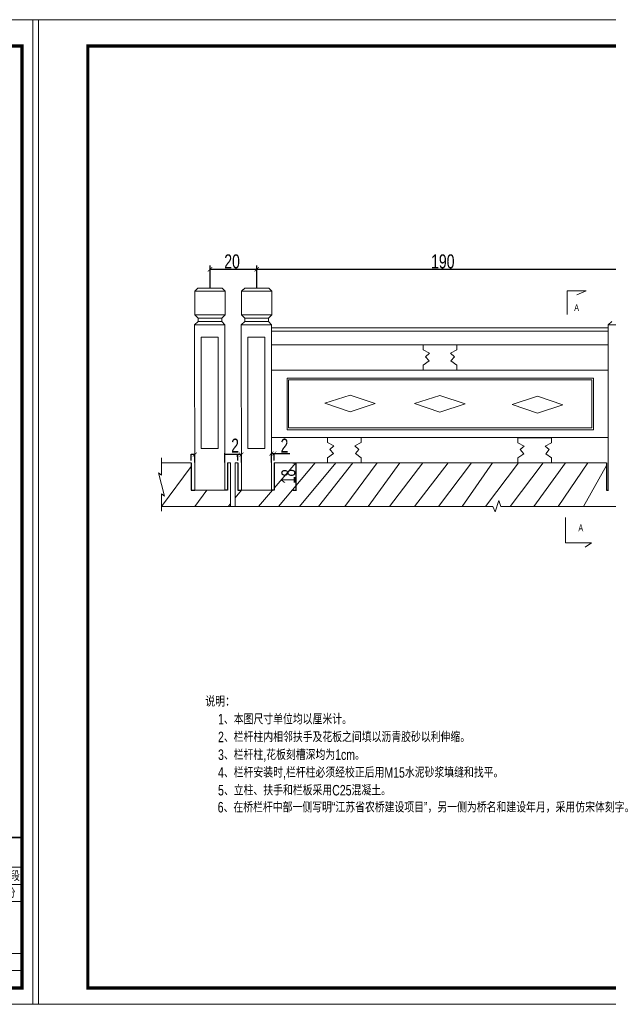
# Model space of a CAD drawing. Header units: inches. Extents: x 458935 to 468251, y 259207 to 260536.
# Tile 3 of 16: x 460406 to 461036, y 259207 to 260262. Entities that reach past the tile are written whole.
import ezdxf

# ---------------------------------------------------------------- set-up
doc = ezdxf.new("R2010")
doc.units = ezdxf.units.IN
doc.header["$MEASUREMENT"] = 0
doc.layers.get('0').update_dxf_attribs({"lineweight": 15})
for name, color, linetype in [('1', 7, 'Continuous'), ('LOCKUP', 7, 'Continuous'), ('PUB_TEXT', 7, 'Continuous')]:
    doc.layers.add(name, color=color, linetype=linetype)
doc.layers.add('BM1', color=7, linetype='Continuous', lineweight=15)
doc.layers.add('细实线', color=4, linetype='Continuous', lineweight=25)
doc.styles.add('HZTXT', font='hztxt_e.shx', dxfattribs={"width": 0.75, "bigfont": 'hztxt.shx'})
doc.styles.get("Standard").update_dxf_attribs({"font": 'hztxt_e.shx', "width": 0.7, "bigfont": 'hztxt.shx'})
doc.styles.add('图框', font='SIMFANG.TTF', dxfattribs={"width": 0.8, "height": 4})
doc.styles.add('样式 1', font='hztxt_e.shx', dxfattribs={"bigfont": 'hztxt.shx'})
doc.dimstyles.new('ISO-100', dxfattribs={"dimscale": 5, "dimtxt": 10, "dimasz": 2, "dimexe": 1.25, "dimexo": 0.625, "dimtad": 1, "dimdsep": 46, "dimtxsty": 'Standard', "dimblk": 'ARCHTICK', "dimcen": 2.5, "dimclrd": 256, "dimadec": 0, "dimazin": 0, "dimtfac": 1, "dimtix": 1, "dimtmove": 0, "dimatfit": 3, "dimfxl": 6, "dimfxlon": 1, "dimarcsym": 0})

# ---------------------------------------------------------------- blocks, each defined once
blk = doc.blocks.new('123123')
at = {"layer": 'BM1', "linetype": 'Continuous'}
for p, q in [((0, 3000.3), (-4242.8, 3000.3)), ((-4242.8, 3000.3), (-4242.8, 0)), ((-4242.8, 3000.3), (-4242.8, 0)), ((-4242.8, 3000.3), (-4242.8, 0)), ((0, 3000.3), (0, 0)), ((-4242.8, 0), (0, 0))]:
    blk.add_line(p, q, dxfattribs=at)
at = {"layer": 'BM1', "color": 0, "linetype": 'Continuous'}
for p, q in [((0, 2970), (0, 0)), ((0, 2970), (0, 0)), ((0, 2970), (0, 0)), ((0, 2970), (0, 0)), ((0, 2970), (0, 0)), ((-964.6, 508.1), (-50, 508.1)), ((-964.6, 418), (-50, 418)), ((-260.3, 365.4), (-50, 365.4)), ((-964.6, 312.8), (-50, 312.8)), ((-964.6, 155.1), (-50, 155.1)), ((-964.6, 102.6), (-50, 102.6))]:
    blk.add_line(p, q, dxfattribs=at)
at = {"layer": 'BM1', "color": 0, "linetype": 'Continuous', "const_width": 10}
blk.add_lwpolyline([(-4075, 50), (-4075, 2920), (-50, 2920), (-50, 50)], close=True, dxfattribs=at)
at = {"layer": 'BM1', "color": 0, "linetype": 'Continuous', "const_width": 5.26}
blk.add_lwpolyline([(-50, 508.1), (-964.6, 508.1), (-964.6, 50)], dxfattribs=at)
at = {"layer": '1', "color": 7, "linetype": 'Continuous', "char_height": 25.91, "width": 215.182, "attachment_point": 5, "style": '图框'}
for s, insert in [('施工图设计阶段', (-158.3, 390.1)), ('桥梁工程部分', (-156.7, 338.1))]:
    blk.add_mtext(s, dxfattribs=dict(at, insert=insert))
blk = doc.blocks.new('k')
at = {"layer": 'LOCKUP', "xscale": 0.9939999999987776, "yscale": 0.9940000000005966, "zscale": 0.9939999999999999}
blk.add_blockref('123123', (4217.4, 0), dxfattribs=at)
blk = doc.blocks.new('_ArchTick')
at = {"color": 0, "linetype": 'ByBlock', "const_width": 0.15}
blk.add_lwpolyline([(-0.5, -0.5), (0.5, 0.5)], dxfattribs=at)
blk = doc.blocks.new('*D42')
at = {"layer": '细实线', "color": 0, "lineweight": -2}
for p, q in [((460698.5, 259787.4), (460702.2, 259787.4)), ((460698.5, 259758.1), (460702.2, 259758.1))]:
    blk.add_line(p, q, dxfattribs=at)
at = {"layer": '细实线', "lineweight": -2}
blk.add_line((460701.5, 259787.4), (460701.5, 259758.1), dxfattribs=at)
for p, rotation in [((460701.5, 259787.4), 90), ((460701.5, 259758.1), 270)]:
    blk.add_blockref('_ArchTick', p, dxfattribs=dict(at, rotation=rotation))
at = {"layer": '细实线', "color": 0, "insert": (460693.7, 259772.7), "char_height": 15, "attachment_point": 5, "rotation": 90}
blk.add_mtext('18', dxfattribs=at)

msp = doc.modelspace()

# ---------------------------------------------------------------- linework, layer by layer
at = {"lineweight": -3}
for p, q in [((460609.702, 259974.639), (460609.702, 259998.659)), ((460659.702, 259974.639), (460659.702, 259998.659)), ((460609.702, 259994.598), (461052.743, 259994.598)), ((460625.527, 259787.624), (460625.527, 259797.745)), ((460675.527, 259787.624), (460675.527, 259797.745)), ((460675.527, 259797.294), (460678.516, 259797.294)), ((460678.516, 259789.909), (460678.516, 259797.745)), ((460678.516, 259797.294), (460695.197, 259797.294)), ((460589.668, 259789.919), (460589.668, 259796.624)), ((460593.295, 259796.172), (460589.668, 259796.172)), ((460589.668, 259787.4), (460589.668, 259758.058)), ((460593.295, 259787.626), (460593.295, 259796.624)), ((460639.668, 259796.172), (460625.18, 259796.172)), ((460628.516, 259787.4), (460628.516, 259758.058)), ((460639.668, 259789.919), (460639.668, 259796.624)), ((460643.295, 259796.172), (460639.668, 259796.172)), ((460639.668, 259787.4), (460639.668, 259758.058)), ((460643.295, 259787.626), (460643.295, 259796.624)), ((460678.516, 259787.4), (460678.516, 259758.058)), ((461034.423, 259787.403), (461034.423, 259758.058)), ((460589.668, 259758.058), (460593.346, 259758.058)), ((460628.516, 259758.058), (460625.527, 259758.058)), ((460639.668, 259758.058), (460643.346, 259758.058)), ((460678.516, 259758.058), (460675.527, 259758.058)), ((461034.423, 259758.058), (461036.388, 259758.058))]:
    msp.add_line(p, q, dxfattribs=at)
for p, q in [((460593.391, 259971.048), (460625.881, 259971.048)), ((460593.391, 259971.048), (460593.391, 259945.778)), ((460593.391, 259971.048), (460593.391, 259945.778)), ((460593.391, 259971.048), (460625.881, 259971.048)), ((460596.825, 259974.413), (460593.459, 259971.048)), ((460596.825, 259974.413), (460593.459, 259971.048)), ((460595.264, 259972.853), (460593.459, 259971.048)), ((460595.264, 259972.853), (460593.459, 259971.048)), ((460596.825, 259974.413), (460622.579, 259974.413)), ((460596.825, 259974.413), (460622.579, 259974.413)), ((460622.579, 259974.413), (460625.881, 259971.048)), ((460622.579, 259974.413), (460625.881, 259971.048)), ((460625.881, 259971.048), (460625.881, 259945.778)), ((460625.881, 259971.048), (460625.881, 259945.778)), ((460625.881, 259970.823), (460625.881, 259961.071)), ((460643.391, 259971.048), (460675.881, 259971.048)), ((460643.391, 259971.048), (460643.391, 259945.778)), ((460643.391, 259971.048), (460643.391, 259945.778)), ((460643.391, 259971.048), (460675.881, 259971.048)), ((460646.825, 259974.413), (460643.459, 259971.048)), ((460646.825, 259974.413), (460643.459, 259971.048)), ((460645.264, 259972.853), (460643.459, 259971.048)), ((460645.264, 259972.853), (460643.459, 259971.048)), ((460646.825, 259974.413), (460672.579, 259974.413)), ((460646.825, 259974.413), (460672.579, 259974.413)), ((460672.579, 259974.413), (460675.881, 259971.048)), ((460672.579, 259974.413), (460675.881, 259971.048)), ((460675.881, 259971.048), (460675.881, 259945.778)), ((460675.881, 259971.048), (460675.881, 259945.778)), ((460675.881, 259970.823), (460675.881, 259961.071)), ((460625.881, 259945.778), (460593.391, 259945.778)), ((460625.881, 259945.778), (460593.391, 259945.778)), ((460597.069, 259942.169), (460593.415, 259945.755)), ((460622.339, 259942.169), (460625.881, 259945.778)), ((460622.339, 259942.169), (460625.881, 259945.778)), ((460675.881, 259945.778), (460643.391, 259945.778)), ((460675.881, 259945.778), (460643.391, 259945.778)), ((460647.069, 259942.169), (460643.415, 259945.755)), ((460672.339, 259942.169), (460675.881, 259945.778)), ((460672.339, 259942.169), (460675.881, 259945.778)), ((460597.069, 259938.574), (460593.037, 259934.964)), ((460597.069, 259938.574), (460593.037, 259934.964)), ((460625.527, 259934.964), (460593.037, 259934.964)), ((460593.037, 259934.964), (460593.346, 259758.058)), ((460593.037, 259934.964), (460593.346, 259758.058)), ((460625.527, 259934.964), (460593.037, 259934.964)), ((460597.069, 259942.169), (460597.069, 259938.574)), ((460597.069, 259938.574), (460597.069, 259942.169)), ((460597.069, 259942.169), (460622.339, 259942.169)), ((460597.069, 259942.169), (460622.339, 259942.169)), ((460597.069, 259938.574), (460597.069, 259942.169)), ((460597.069, 259942.169), (460597.069, 259938.574)), ((460622.339, 259938.574), (460597.069, 259938.574)), ((460622.339, 259938.574), (460597.069, 259938.574)), ((460624.064, 259943.927), (460622.339, 259942.169)), ((460624.064, 259943.927), (460622.339, 259942.169)), ((460622.339, 259942.169), (460622.339, 259938.574)), ((460622.339, 259942.169), (460622.339, 259938.574)), ((460622.339, 259938.574), (460625.527, 259934.964)), ((460622.339, 259938.574), (460625.527, 259934.964)), ((460625.527, 259934.964), (460625.527, 259883.249)), ((460625.527, 259934.964), (460625.527, 259883.249)), ((460647.069, 259938.574), (460643.037, 259934.964)), ((460647.069, 259938.574), (460643.037, 259934.964)), ((460675.527, 259934.964), (460643.037, 259934.964)), ((460643.037, 259934.964), (460643.346, 259758.058)), ((460643.037, 259934.964), (460643.346, 259758.058)), ((460675.527, 259934.964), (460643.037, 259934.964)), ((460647.069, 259942.169), (460647.069, 259938.574)), ((460647.069, 259938.574), (460647.069, 259942.169)), ((460647.069, 259942.169), (460672.339, 259942.169)), ((460647.069, 259942.169), (460672.339, 259942.169)), ((460647.069, 259938.574), (460647.069, 259942.169)), ((460647.069, 259942.169), (460647.069, 259938.574)), ((460672.339, 259938.574), (460647.069, 259938.574)), ((460672.339, 259938.574), (460647.069, 259938.574)), ((460674.064, 259943.927), (460672.339, 259942.169)), ((460674.064, 259943.927), (460672.339, 259942.169)), ((460672.339, 259942.169), (460672.339, 259938.574)), ((460672.339, 259942.169), (460672.339, 259938.574)), ((460672.339, 259938.574), (460675.527, 259934.964)), ((460672.339, 259938.574), (460675.527, 259934.964)), ((460675.527, 259934.964), (460675.527, 259883.249)), ((460675.527, 259934.964), (460675.527, 259883.249)), ((461040.111, 259938.574), (461036.079, 259934.964)), ((461040.111, 259938.574), (461036.079, 259934.964)), ((461068.569, 259934.964), (461036.079, 259934.964)), ((461068.569, 259934.964), (461036.079, 259934.964)), ((461036.079, 259934.964), (461036.079, 259758.058)), ((460625.527, 259931.8), (460625.527, 259928.19)), ((460625.527, 259931.8), (460625.527, 259928.19)), ((460675.527, 259931.8), (461034.788, 259931.8)), ((460675.527, 259931.8), (460675.527, 259928.19)), ((460675.527, 259931.8), (460675.527, 259928.19)), ((460675.527, 259931.8), (461036.084, 259931.8)), ((460675.527, 259928.19), (461036.091, 259928.19)), ((460675.527, 259928.19), (460856.027, 259928.19)), ((460675.527, 259928.19), (460856.027, 259928.19)), ((460675.527, 259928.19), (461036.091, 259928.19)), ((460600.288, 259921.885), (460600.288, 259802.755)), ((460600.288, 259921.885), (460618.338, 259921.885)), ((460600.288, 259921.885), (460618.338, 259921.885)), ((460600.288, 259921.885), (460600.288, 259802.755)), ((460618.338, 259802.755), (460618.338, 259921.885)), ((460618.338, 259802.755), (460618.338, 259921.885)), ((460625.527, 259913.75), (460625.527, 259886.675)), ((460625.527, 259913.75), (460625.527, 259886.675)), ((460650.288, 259921.885), (460650.288, 259802.755)), ((460650.288, 259921.885), (460668.338, 259921.885)), ((460650.288, 259921.885), (460668.338, 259921.885)), ((460650.288, 259921.885), (460650.288, 259802.755)), ((460668.338, 259802.755), (460668.338, 259921.885)), ((460668.338, 259802.755), (460668.338, 259921.885)), ((461034.788, 259913.75), (460675.527, 259913.75)), ((460675.527, 259913.75), (460675.527, 259886.675)), ((460675.527, 259913.75), (460675.527, 259886.675)), ((461036.116, 259913.75), (460675.527, 259913.75)), ((460837.977, 259913.75), (460837.977, 259908.335)), ((460856.027, 259913.75), (460837.977, 259913.75)), ((460856.027, 259913.75), (460837.977, 259913.75)), ((460837.977, 259913.75), (460837.977, 259908.335)), ((460856.027, 259913.75), (460874.077, 259913.75)), ((460856.027, 259913.75), (460874.077, 259913.75)), ((460874.077, 259913.75), (460874.077, 259908.335)), ((460874.077, 259913.75), (460874.077, 259908.335)), ((460837.977, 259908.335), (460844.863, 259904.676)), ((460837.977, 259908.335), (460837.977, 259908.335)), ((460837.977, 259908.335), (460837.977, 259908.335)), ((460837.977, 259908.335), (460837.977, 259908.335)), ((460837.977, 259908.335), (460837.977, 259908.335)), ((460837.977, 259908.335), (460837.977, 259908.335)), ((460837.977, 259908.335), (460837.977, 259908.335)), ((460837.977, 259908.335), (460837.977, 259908.335)), ((460837.977, 259908.335), (460837.977, 259908.335)), ((460837.977, 259908.335), (460844.863, 259904.676)), ((460844.863, 259904.676), (460840.601, 259900.988)), ((460844.863, 259904.676), (460840.601, 259900.988)), ((460874.077, 259908.335), (460867.191, 259904.676)), ((460874.077, 259908.335), (460867.191, 259904.676)), ((460867.191, 259904.676), (460871.453, 259900.988)), ((460867.191, 259904.676), (460871.453, 259900.988)), ((460874.077, 259908.335), (460874.077, 259908.335)), ((460874.077, 259908.335), (460874.077, 259908.335)), ((460874.077, 259908.335), (460874.077, 259908.335)), ((460874.077, 259908.335), (460874.077, 259908.335)), ((460874.077, 259908.335), (460874.077, 259908.335)), ((460874.077, 259908.335), (460874.077, 259908.335)), ((460874.077, 259908.335), (460874.077, 259908.335)), ((460874.077, 259908.335), (460874.077, 259908.335)), ((460844.295, 259896.449), (460837.977, 259892.09)), ((460844.295, 259896.449), (460837.977, 259892.09)), ((460837.977, 259892.09), (460837.977, 259892.09)), ((460837.977, 259886.675), (460837.977, 259892.09)), ((460837.977, 259886.675), (460837.977, 259892.09)), ((460837.977, 259892.09), (460837.977, 259892.09)), ((460840.601, 259900.988), (460844.295, 259896.449)), ((460840.601, 259900.988), (460844.295, 259896.449)), ((460871.453, 259900.988), (460867.76, 259896.449)), ((460871.453, 259900.988), (460867.76, 259896.449)), ((460867.76, 259896.449), (460874.077, 259892.09)), ((460867.76, 259896.449), (460874.077, 259892.09)), ((460874.077, 259886.675), (460874.077, 259892.09)), ((460874.077, 259892.09), (460874.077, 259892.09)), ((460874.077, 259892.09), (460874.077, 259892.09)), ((460874.077, 259886.675), (460874.077, 259892.09)), ((460625.527, 259758.058), (460625.527, 259883.249)), ((460625.527, 259758.058), (460625.527, 259883.249)), ((460675.527, 259886.675), (461036.079, 259886.675)), ((460675.527, 259886.675), (460856.027, 259886.675)), ((460675.527, 259886.675), (460856.027, 259886.675)), ((460675.527, 259886.675), (460856.027, 259886.675)), ((460675.527, 259886.675), (460856.027, 259886.675)), ((460675.527, 259886.675), (461036.079, 259886.675)), ((460675.527, 259758.058), (460675.527, 259883.249)), ((460675.527, 259758.058), (460675.527, 259883.249)), ((460856.027, 259886.675), (460837.977, 259886.675)), ((460856.027, 259886.675), (460837.977, 259886.675)), ((460856.027, 259886.675), (460874.077, 259886.675)), ((460856.027, 259886.675), (460874.077, 259886.675)), ((460692.164, 259822.852), (460692.164, 259877.846)), ((460692.164, 259822.852), (460692.164, 259877.846)), ((460692.164, 259877.846), (461020.358, 259877.846)), ((460693.875, 259876.232), (460693.875, 259876.232)), ((460693.875, 259876.232), (461018.553, 259876.232)), ((460693.875, 259876.232), (460693.875, 259876.232)), ((460693.875, 259876.232), (460693.875, 259876.232)), ((460693.875, 259876.232), (460694.777, 259876.232)), ((460693.875, 259876.232), (460694.777, 259876.232)), ((460693.875, 259876.232), (460693.875, 259876.232)), ((460693.875, 259876.232), (460693.875, 259876.232)), ((460693.875, 259876.232), (461018.553, 259876.232)), ((460693.875, 259876.232), (460693.875, 259876.232)), ((460693.875, 259876.232), (460693.875, 259824.657)), ((461018.553, 259876.232), (461018.553, 259876.232)), ((461018.553, 259876.232), (461018.553, 259824.657)), ((461018.553, 259876.232), (461018.553, 259824.657)), ((461018.553, 259876.232), (461018.553, 259876.232)), ((461020.358, 259877.846), (461020.358, 259822.852)), ((461020.358, 259877.846), (461020.358, 259822.852)), ((461020.358, 259876.232), (461020.358, 259822.852)), ((461020.358, 259822.852), (461020.358, 259876.232)), ((461020.358, 259822.852), (461020.358, 259876.232)), ((461020.358, 259876.232), (461020.358, 259822.852)), ((460732.595, 259851.132), (460759.702, 259859.975)), ((460732.595, 259851.132), (460759.702, 259859.975)), ((460759.637, 259841.926), (460732.595, 259851.132)), ((460759.637, 259841.926), (460732.595, 259851.132)), ((460759.637, 259841.926), (460786.744, 259850.769)), ((460759.637, 259841.926), (460786.744, 259850.769)), ((460759.702, 259859.975), (460786.744, 259850.769)), ((460759.702, 259859.975), (460786.744, 259850.769)), ((460828.823, 259850.757), (460855.93, 259859.6)), ((460828.823, 259850.757), (460855.93, 259859.6)), ((460855.865, 259841.55), (460828.823, 259850.757)), ((460855.865, 259841.55), (460828.823, 259850.757)), ((460855.865, 259841.55), (460882.972, 259850.394)), ((460855.865, 259841.55), (460882.972, 259850.394)), ((460855.93, 259859.6), (460882.972, 259850.394)), ((460855.93, 259859.6), (460882.972, 259850.394)), ((460933.292, 259849.859), (460960.399, 259858.702)), ((460933.292, 259849.859), (460960.399, 259858.702)), ((460960.334, 259840.652), (460933.292, 259849.859)), ((460960.334, 259840.652), (460933.292, 259849.859)), ((460960.399, 259858.702), (460987.441, 259849.496)), ((460960.399, 259858.702), (460987.441, 259849.496)), ((460960.334, 259840.652), (460987.441, 259849.496)), ((460960.334, 259840.652), (460987.441, 259849.496)), ((461020.358, 259822.852), (460692.164, 259822.852)), ((461020.358, 259822.852), (460692.164, 259822.852)), ((460692.972, 259822.852), (461020.358, 259822.852)), ((460692.972, 259822.852), (461020.358, 259822.852)), ((460694.777, 259824.657), (460693.875, 259824.657)), ((460694.777, 259824.657), (461018.553, 259824.657)), ((460694.777, 259824.657), (461018.553, 259824.657)), ((461020.358, 259822.852), (461020.358, 259822.852)), ((461020.358, 259822.852), (461020.358, 259822.852)), ((460625.527, 259814.475), (460625.527, 259787.4)), ((460625.527, 259814.475), (460625.527, 259787.4)), ((461036.079, 259814.475), (460675.527, 259814.475)), ((460675.527, 259814.475), (460675.527, 259787.4)), ((460675.527, 259814.475), (460675.527, 259787.4)), ((461036.079, 259814.475), (460675.527, 259814.475)), ((460753.611, 259814.506), (460735.561, 259814.506)), ((460735.561, 259814.506), (460735.561, 259809.091)), ((460735.561, 259814.506), (460735.561, 259809.091)), ((460753.611, 259814.506), (460735.561, 259814.506)), ((460735.561, 259809.091), (460735.561, 259809.091)), ((460735.561, 259809.091), (460735.561, 259809.091)), ((460735.561, 259809.091), (460735.561, 259809.091)), ((460735.561, 259809.091), (460735.561, 259809.091)), ((460735.561, 259809.091), (460742.447, 259805.432)), ((460735.561, 259809.091), (460742.447, 259805.432)), ((460735.561, 259809.091), (460735.561, 259809.091)), ((460735.561, 259809.091), (460735.561, 259809.091)), ((460735.561, 259809.091), (460735.561, 259809.091)), ((460735.561, 259809.091), (460735.561, 259809.091)), ((460753.611, 259814.506), (460771.661, 259814.506)), ((460753.611, 259814.506), (460771.661, 259814.506)), ((460771.661, 259809.091), (460764.775, 259805.432)), ((460771.661, 259809.091), (460764.775, 259805.432)), ((460771.661, 259814.506), (460771.661, 259809.091)), ((460771.661, 259814.506), (460771.661, 259809.091)), ((460771.661, 259809.091), (460771.661, 259809.091)), ((460771.661, 259809.091), (460771.661, 259809.091)), ((460771.661, 259809.091), (460771.661, 259809.091)), ((460771.661, 259809.091), (460771.661, 259809.091)), ((460771.661, 259809.091), (460771.661, 259809.091)), ((460771.661, 259809.091), (460771.661, 259809.091)), ((460771.661, 259809.091), (460771.661, 259809.091)), ((460771.661, 259809.091), (460771.661, 259809.091)), ((460957.441, 259814.284), (460939.391, 259814.284)), ((460939.391, 259814.284), (460939.391, 259808.869)), ((460939.391, 259814.284), (460939.391, 259808.869)), ((460957.441, 259814.284), (460939.391, 259814.284)), ((460939.391, 259808.869), (460939.391, 259808.869)), ((460939.391, 259808.869), (460939.391, 259808.869)), ((460939.391, 259808.869), (460939.391, 259808.869)), ((460939.391, 259808.869), (460939.391, 259808.869)), ((460939.391, 259808.869), (460946.277, 259805.21)), ((460939.391, 259808.869), (460946.277, 259805.21)), ((460939.391, 259808.869), (460939.391, 259808.869)), ((460939.391, 259808.869), (460939.391, 259808.869)), ((460939.391, 259808.869), (460939.391, 259808.869)), ((460939.391, 259808.869), (460939.391, 259808.869)), ((460957.441, 259814.284), (460975.491, 259814.284)), ((460957.441, 259814.284), (460975.491, 259814.284)), ((460975.491, 259808.869), (460968.606, 259805.21)), ((460975.491, 259808.869), (460968.606, 259805.21)), ((460975.491, 259814.284), (460975.491, 259808.869)), ((460975.491, 259814.284), (460975.491, 259808.869)), ((460975.491, 259808.869), (460975.491, 259808.869)), ((460975.491, 259808.869), (460975.491, 259808.869)), ((460975.491, 259808.869), (460975.491, 259808.869)), ((460975.491, 259808.869), (460975.491, 259808.869)), ((460975.491, 259808.869), (460975.491, 259808.869)), ((460975.491, 259808.869), (460975.491, 259808.869)), ((460975.491, 259808.869), (460975.491, 259808.869)), ((460975.491, 259808.869), (460975.491, 259808.869)), ((460600.288, 259802.755), (460618.338, 259802.755)), ((460600.288, 259802.755), (460618.338, 259802.755)), ((460650.288, 259802.755), (460668.338, 259802.755)), ((460650.288, 259802.755), (460668.338, 259802.755)), ((460741.879, 259797.205), (460735.561, 259792.846)), ((460741.879, 259797.205), (460735.561, 259792.846)), ((460742.447, 259805.432), (460738.185, 259801.744)), ((460742.447, 259805.432), (460738.185, 259801.744)), ((460738.185, 259801.744), (460741.879, 259797.205)), ((460738.185, 259801.744), (460741.879, 259797.205)), ((460764.775, 259805.432), (460769.037, 259801.744)), ((460764.775, 259805.432), (460769.037, 259801.744)), ((460769.037, 259801.744), (460765.344, 259797.205)), ((460769.037, 259801.744), (460765.344, 259797.205)), ((460765.344, 259797.205), (460771.661, 259792.846)), ((460765.344, 259797.205), (460771.661, 259792.846)), ((460946.277, 259805.21), (460942.015, 259801.522)), ((460946.277, 259805.21), (460942.015, 259801.522)), ((460942.015, 259801.522), (460945.709, 259796.983)), ((460942.015, 259801.522), (460945.709, 259796.983)), ((460968.606, 259805.21), (460972.868, 259801.522)), ((460968.606, 259805.21), (460972.868, 259801.522)), ((460972.868, 259801.522), (460969.174, 259796.983)), ((460972.868, 259801.522), (460969.174, 259796.983)), ((460557.747, 259774.183), (460557.747, 259792.846)), ((460589.668, 259787.4), (460557.747, 259787.4)), ((460631.592, 259787.4), (460628.516, 259787.4)), ((460631.592, 259787.4), (460631.592, 259740.626)), ((460639.668, 259787.4), (460636.592, 259787.4)), ((460636.592, 259787.4), (460636.592, 259740.626)), ((460753.611, 259787.431), (460678.516, 259787.4)), ((460701.529, 259787.41), (460678.516, 259760.374)), ((460722.21, 259787.4), (460683.2, 259740.626)), ((460744.586, 259787.431), (460705.552, 259740.626)), ((460762.636, 259787.431), (460725.987, 259740.626)), ((460735.561, 259787.431), (460735.561, 259792.846)), ((460735.561, 259792.846), (460735.561, 259792.846)), ((460735.561, 259792.846), (460735.561, 259792.846)), ((460735.561, 259787.431), (460735.561, 259792.846)), ((460753.611, 259787.431), (460735.561, 259787.431)), ((460753.611, 259787.431), (460771.661, 259787.431)), ((460753.611, 259787.431), (461034.423, 259787.403)), ((460788.703, 259787.4), (460753.933, 259740.626)), ((460771.661, 259792.846), (460771.661, 259792.846)), ((460771.661, 259787.431), (460771.661, 259792.846)), ((460771.661, 259787.431), (460771.661, 259792.846)), ((460771.661, 259792.846), (460771.661, 259792.846)), ((460813.097, 259787.4), (460779.1, 259740.626)), ((460837.491, 259787.4), (460801.949, 259740.626)), ((460864.71, 259787.4), (460828.655, 259740.626)), ((460889.862, 259787.4), (460854.319, 259740.626)), ((460912.135, 259787.4), (460879.683, 259740.626)), ((460940.193, 259787.4), (460904.65, 259740.626)), ((460966.466, 259787.209), (460931.139, 259740.626)), ((460945.709, 259796.983), (460939.391, 259792.624)), ((460945.709, 259796.983), (460939.391, 259792.624)), ((460939.391, 259787.209), (460939.391, 259792.624)), ((460939.391, 259792.624), (460939.391, 259792.624)), ((460939.391, 259792.624), (460939.391, 259792.624)), ((460939.391, 259787.209), (460939.391, 259792.624)), ((460957.441, 259787.209), (460939.391, 259787.209)), ((460957.441, 259787.209), (460939.391, 259787.209)), ((460990.439, 259787.4), (460956.544, 259740.626)), ((460957.441, 259787.209), (460975.491, 259787.209)), ((460957.441, 259787.209), (460975.491, 259787.209)), ((460969.174, 259796.983), (460975.491, 259792.624)), ((460969.174, 259796.983), (460975.491, 259792.624)), ((460975.491, 259792.624), (460975.491, 259792.624)), ((460975.491, 259787.209), (460975.491, 259792.624)), ((460975.491, 259787.209), (460975.491, 259792.624)), ((460975.491, 259792.624), (460975.491, 259792.624)), ((461014.403, 259787.4), (460982.558, 259740.626)), ((460554.66, 259776.683), (460557.747, 259774.183)), ((460554.66, 259776.683), (460557.747, 259764.236)), ((460589.668, 259783.514), (460557.908, 259740.626)), ((461034.423, 259784.475), (461009.597, 259740.626)), ((460560.833, 259751.789), (460557.747, 259764.236)), ((460593.346, 259758.058), (460625.527, 259758.058)), ((460593.346, 259758.058), (460625.527, 259758.058)), ((460606.477, 259758.058), (460593.569, 259740.626)), ((460643.346, 259758.058), (460636.592, 259749.718)), ((460643.346, 259758.058), (460675.527, 259758.058)), ((460643.346, 259758.058), (460675.527, 259758.058)), ((460676.545, 259758.058), (460661.707, 259740.626)), ((460557.747, 259735.626), (460557.747, 259754.289)), ((460560.833, 259751.789), (460557.747, 259754.289)), ((460915.237, 259734.979), (460918.964, 259747.027)), ((460918.964, 259747.027), (460921.314, 259740.626)), ((460557.747, 259740.626), (460912.438, 259740.626)), ((460631.592, 259743.544), (460629.229, 259740.626)), ((460912.438, 259740.626), (460915.237, 259734.979)), ((460921.314, 259740.626), (461774.91, 259740.626))]:
    msp.add_line(p, q)
at = {"lineweight": 20}
for p, q in [((460992.329, 259971.647), (460992.329, 259946.313)), ((460992.329, 259971.647), (461012.613, 259971.647)), ((461012.613, 259971.647), (461002.471, 259967.378)), ((460990.3, 259728.704), (460990.3, 259701.615)), ((460990.3, 259701.615), (461018.375, 259701.615)), ((461018.375, 259701.615), (461004.337, 259701.615)), ((461018.375, 259701.615), (461011.356, 259697.008))]:
    msp.add_line(p, q, dxfattribs=at)

# ---------------------------------------------------------------- block references
at = {"lineweight": -3, "rotation": 180}
for p, xscale, yscale, zscale in [((460609.702, 259994.598), 4.692999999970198, 4.692999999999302, 4.693000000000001), ((460659.702, 259994.598), 4.692999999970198, 4.692999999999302, 4.693000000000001), ((460639.668, 259796.172), 4.331999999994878, 4.331999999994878, 4.332), ((460675.527, 259797.294), 4.331999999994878, 4.331999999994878, 4.332)]:
    msp.add_blockref('_ArchTick', p, dxfattribs=dict(at, xscale=xscale, yscale=yscale, zscale=zscale))
at = {"lineweight": -3, "xscale": 4.331999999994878, "yscale": 4.331999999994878, "zscale": 4.332}
for p in [(460593.295, 259796.172), (460643.295, 259796.172), (460678.516, 259797.294)]:
    msp.add_blockref('_ArchTick', p, dxfattribs=at)
at = {"layer": '细实线', "xscale": 0.3535714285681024, "yscale": 0.3535714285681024, "zscale": 0.3535714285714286}
for p in [(458934.868, 259207.455), (460419.858, 259207.455)]:
    msp.add_blockref('k', p, dxfattribs=at)

# ---------------------------------------------------------------- texts
at = {"style": '样式 1', "width": 0.75}
for s, p in [('说明：', (460604.722, 259526.213)), ('    1、本图尺寸单位均以厘米计。', (460605.765, 259507.24)), ('    2、栏杆柱内相邻扶手及花板之间填以沥青胶砂以利伸缩。', (460605.765, 259488.186)), ('    3、栏杆柱,花板刻槽深均为1cm。', (460605.765, 259469.132)), ('    4、栏杆安装时,栏杆柱必须经校正后用M15水泥砂浆填缝和找平。', (460605.765, 259450.159)), ('    5、立柱、扶手和栏板采用C25混凝土。', (460605.765, 259431.106)), ('    6、在桥栏杆中部一侧写明“江苏省农桥建设项目”，另一侧为桥名和建设年月，采用仿宋体刻字。', (460605.396, 259412.888))]:
    msp.add_text(s, height=11.25, dxfattribs=at).set_placement(p)
at = {"lineweight": 20, "char_height": 7.22, "width": 56.32777, "attachment_point": 1}
for insert in [(460999.747, 259957.106), (461004.223, 259721.369)]:
    msp.add_mtext('A', dxfattribs=dict(at, insert=insert))
at = {"layer": 'PUB_TEXT', "style": 'HZTXT', "width": 0.75}
for s, p in [('20', (460624.973, 259995.575)), ('190', (460846.446, 259995.575)), ('2', (460632.344, 259798.272)), ('2', (460685.244, 259798.272))]:
    msp.add_text(s, height=15, dxfattribs=at).set_placement(p)

# ---------------------------------------------------------------- dimensions: what is measured, and where the dimension line sits
at = {"layer": '细实线'}
dim = msp.add_linear_dim(base=(460701.54, 259758.058), p1=(460680.469, 259787.4), p2=(460679.801, 259758.058), angle=90, text='18', dimstyle='ISO-100', override={"dimscale": 0.5, "dimtxt": 30, "dimlfac": 0.5}, dxfattribs=at)
dim.commit()
dim.dimension.update_dxf_attribs({"geometry": '*D42', "text_midpoint": (460693.727, 259772.729)})

doc.saveas('drawing.dxf')
